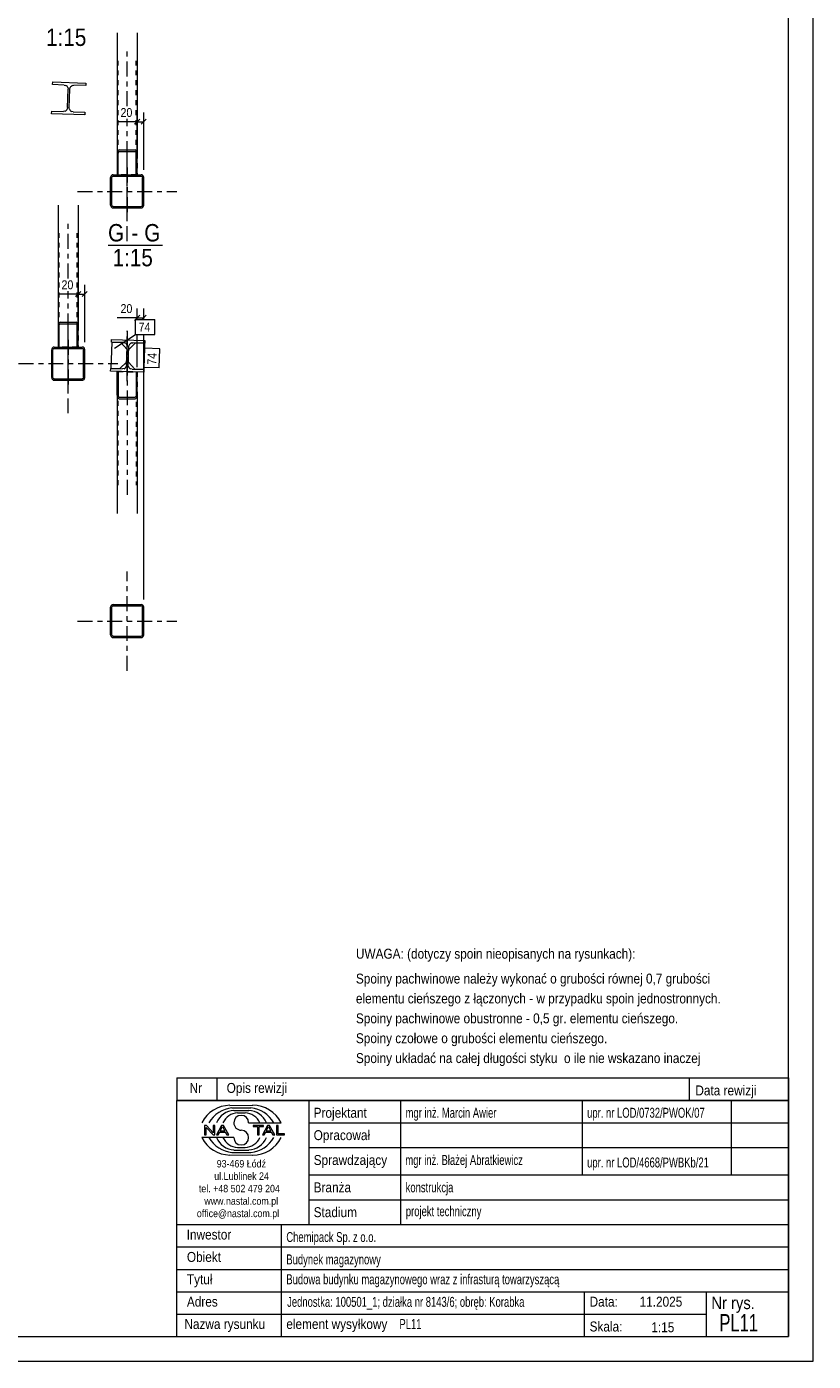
# Model space of a CAD drawing. Header units: millimetres. Extents: x 0 to 914, y 0 to 420.
# Tile 9 of 10: x 756 to 914, y 0 to 269. Entities that reach past the tile are written whole.
import ezdxf

# ---------------------------------------------------------------- set-up
doc = ezdxf.new("R2010")
doc.units = ezdxf.units.MM
for name, pattern in [('XKITLINE00', [0]), ('XKITLINE01', [4, 1, -1, 1, -1]), ('XKITLINE03', [6, 3, -1, 1, -1])]:
    doc.linetypes.add(name, pattern=pattern)
for name, color, linetype, lineweight in [('Arkusz rysunku', 3, 'Continuous', 0), ('Element', 2, 'Continuous', 0), ('Inny typ obiektu', 7, 'Continuous', 0), ('Wymiar', 4, 'Continuous', 0), ('Znak elementu', 2, 'Continuous', 0)]:
    doc.layers.add(name, color=color, linetype=linetype, lineweight=lineweight)
doc.styles.add('ARIAL', font='ARIAL.TTF')

msp = doc.modelspace()

# ---------------------------------------------------------------- linework, layer by layer
at = {"layer": 'Arkusz rysunku', "linetype": 'XKITLINE00', "lineweight": 0}
for p, q in [((914, 0), (914, 420)), ((909, 5), (909, 415)), ((5, 5), (909, 5)), ((0, 0), (914, 0))]:
    msp.add_line(p, q, dxfattribs=at)
at = {"layer": 'Element', "linetype": 'XKITLINE00', "lineweight": 0}
for p, q in [((773.99, 267.3), (773.99, 243.03)), ((777.99, 267.3), (777.99, 243.02)), ((760.98, 256.85), (761, 257.38)), ((760.98, 256.85), (761, 257.38)), ((763.34, 256.77), (760.98, 256.85)), ((763.34, 256.77), (760.98, 256.85)), ((761, 257.38), (767.66, 257.17)), ((761, 257.38), (767.66, 257.17)), ((763.34, 256.77), (763.65, 256.7)), ((763.34, 256.77), (763.65, 256.7)), ((764, 252.22), (764.12, 255.95)), ((764, 252.22), (764.12, 255.95)), ((764.07, 256.26), (764.12, 255.95)), ((764.07, 256.26), (764.12, 255.95)), ((764.33, 252.21), (764.45, 255.94)), ((764.33, 252.21), (764.45, 255.94)), ((764.45, 255.94), (764.52, 256.24)), ((764.45, 255.94), (764.52, 256.24)), ((764.97, 256.66), (765.28, 256.71)), ((764.97, 256.66), (765.28, 256.71)), ((767.64, 256.64), (765.28, 256.71)), ((767.64, 256.64), (765.28, 256.71)), ((767.66, 257.17), (767.64, 256.64)), ((767.66, 257.17), (767.64, 256.64)), ((760.79, 250.98), (760.81, 251.52)), ((760.79, 250.98), (760.81, 251.52)), ((767.46, 250.77), (760.79, 250.98)), ((767.46, 250.77), (760.79, 250.98)), ((760.81, 251.52), (763.18, 251.44)), ((760.81, 251.52), (763.18, 251.44)), ((763.48, 251.49), (763.18, 251.44)), ((763.48, 251.49), (763.18, 251.44)), ((764, 252.22), (763.93, 251.91)), ((764, 252.22), (763.93, 251.91)), ((764.39, 251.9), (764.33, 252.21)), ((764.39, 251.9), (764.33, 252.21)), ((765.11, 251.38), (764.8, 251.45)), ((765.11, 251.38), (764.8, 251.45)), ((765.11, 251.38), (767.47, 251.31)), ((765.11, 251.38), (767.47, 251.31)), ((767.47, 251.31), (767.46, 250.77)), ((767.47, 251.31), (767.46, 250.77)), ((774.02, 243.3), (773.99, 243.02)), ((774.02, 243.3), (773.99, 243.02)), ((773.99, 243.02), (773.99, 238.72)), ((773.99, 243.02), (773.99, 238.72)), ((774.19, 243.02), (774.21, 243.16)), ((774.19, 243.02), (774.21, 243.16)), ((774.19, 238.72), (774.19, 243.02)), ((774.19, 238.72), (774.19, 243.02)), ((774.21, 243.16), (774.25, 243.28)), ((774.21, 243.16), (774.25, 243.28)), ((774.39, 243.73), (774.24, 243.68)), ((774.39, 243.73), (774.24, 243.68)), ((774.25, 243.28), (774.32, 243.35)), ((774.25, 243.28), (774.32, 243.35)), ((774.32, 243.35), (774.39, 243.38)), ((774.32, 243.35), (774.39, 243.38)), ((774.39, 243.73), (777.59, 243.73)), ((774.39, 243.73), (777.59, 243.73)), ((774.39, 243.38), (777.59, 243.38)), ((774.39, 243.38), (777.59, 243.38)), ((777.75, 243.68), (777.59, 243.73)), ((777.75, 243.68), (777.59, 243.73)), ((777.59, 243.38), (777.67, 243.35)), ((777.59, 243.38), (777.67, 243.35)), ((777.67, 243.35), (777.74, 243.28)), ((777.67, 243.35), (777.74, 243.28)), ((777.74, 243.28), (777.78, 243.16)), ((777.74, 243.28), (777.78, 243.16)), ((777.78, 243.16), (777.79, 243.02)), ((777.78, 243.16), (777.79, 243.02)), ((777.79, 243.02), (777.79, 238.72)), ((777.79, 238.72), (777.79, 243.02)), ((777.99, 243.02), (777.96, 243.3)), ((777.99, 243.02), (777.96, 243.3)), ((777.99, 238.72), (777.99, 243.02)), ((777.99, 238.72), (777.99, 243.02)), ((772.7, 238.39), (772.66, 238.18)), ((772.7, 238.39), (772.66, 238.18)), ((772.66, 232.58), (772.66, 238.18)), ((772.66, 232.58), (772.66, 238.18)), ((772.93, 238.18), (772.95, 238.28)), ((772.93, 238.18), (772.95, 238.28)), ((772.93, 232.58), (772.93, 238.18)), ((772.93, 232.58), (772.93, 238.18)), ((772.95, 238.28), (773.01, 238.37)), ((772.95, 238.28), (773.01, 238.37)), ((773.19, 238.72), (772.99, 238.68)), ((773.19, 238.72), (772.99, 238.68)), ((773.01, 238.37), (773.09, 238.43)), ((773.01, 238.37), (773.09, 238.43)), ((773.09, 238.43), (773.19, 238.45)), ((773.09, 238.43), (773.19, 238.45)), ((773.19, 238.72), (778.79, 238.72)), ((773.19, 238.72), (778.79, 238.72)), ((773.19, 238.45), (778.79, 238.45)), ((773.19, 238.45), (778.79, 238.45)), ((773.99, 238.72), (774.19, 238.72)), ((773.99, 238.72), (774.19, 238.72)), ((777.99, 238.72), (777.79, 238.72)), ((777.79, 238.72), (777.99, 238.72)), ((779, 238.68), (778.79, 238.72)), ((779, 238.68), (778.79, 238.72)), ((778.79, 238.45), (778.9, 238.43)), ((778.79, 238.45), (778.9, 238.43)), ((778.9, 238.43), (778.98, 238.37)), ((778.9, 238.43), (778.98, 238.37)), ((778.98, 238.37), (779.04, 238.28)), ((778.98, 238.37), (779.04, 238.28)), ((779.04, 238.28), (779.06, 238.18)), ((779.04, 238.28), (779.06, 238.18)), ((779.06, 232.58), (779.06, 238.18)), ((779.06, 232.58), (779.06, 238.18)), ((779.33, 238.18), (779.29, 238.39)), ((779.33, 238.18), (779.29, 238.39)), ((779.33, 232.58), (779.33, 238.18)), ((779.33, 232.58), (779.33, 238.18)), ((762.13, 232.63), (762.13, 208.36)), ((766.13, 232.63), (766.13, 208.36)), ((772.66, 232.58), (772.7, 232.38)), ((772.66, 232.58), (772.7, 232.38)), ((772.95, 232.48), (772.93, 232.58)), ((772.95, 232.48), (772.93, 232.58)), ((773.01, 232.39), (772.95, 232.48)), ((773.01, 232.39), (772.95, 232.48)), ((772.99, 232.09), (773.19, 232.05)), ((772.99, 232.09), (773.19, 232.05)), ((773.09, 232.34), (773.01, 232.39)), ((773.09, 232.34), (773.01, 232.39)), ((773.19, 232.32), (773.09, 232.34)), ((773.19, 232.32), (773.09, 232.34)), ((773.19, 232.32), (778.79, 232.32)), ((773.19, 232.32), (778.79, 232.32)), ((773.19, 232.05), (778.79, 232.05)), ((773.19, 232.05), (778.79, 232.05)), ((778.9, 232.34), (778.79, 232.32)), ((778.9, 232.34), (778.79, 232.32)), ((778.79, 232.05), (779, 232.09)), ((778.79, 232.05), (779, 232.09)), ((778.98, 232.39), (778.9, 232.34)), ((778.98, 232.39), (778.9, 232.34)), ((779.04, 232.48), (778.98, 232.39)), ((779.04, 232.48), (778.98, 232.39)), ((779.06, 232.58), (779.04, 232.48)), ((779.06, 232.58), (779.04, 232.48)), ((779.29, 232.38), (779.33, 232.58)), ((779.29, 232.38), (779.33, 232.58)), ((762.16, 208.63), (762.13, 208.36)), ((762.16, 208.63), (762.13, 208.36)), ((762.13, 208.36), (762.13, 204.05)), ((762.13, 208.36), (762.13, 204.05)), ((762.33, 208.36), (762.34, 208.49)), ((762.33, 208.36), (762.34, 208.49)), ((762.33, 204.05), (762.33, 208.36)), ((762.33, 204.05), (762.33, 208.36)), ((762.34, 208.49), (762.39, 208.61)), ((762.34, 208.49), (762.39, 208.61)), ((762.53, 209.07), (762.38, 209.01)), ((762.53, 209.07), (762.38, 209.01)), ((762.39, 208.61), (762.45, 208.68)), ((762.39, 208.61), (762.45, 208.68)), ((762.45, 208.68), (762.53, 208.71)), ((762.45, 208.68), (762.53, 208.71)), ((762.53, 209.07), (765.73, 209.07)), ((762.53, 209.07), (765.73, 209.07)), ((762.53, 208.71), (765.73, 208.71)), ((762.53, 208.71), (765.73, 208.71)), ((765.88, 209.01), (765.73, 209.07)), ((765.88, 209.01), (765.73, 209.07)), ((765.73, 208.71), (765.81, 208.68)), ((765.73, 208.71), (765.81, 208.68)), ((765.81, 208.68), (765.87, 208.61)), ((765.81, 208.68), (765.87, 208.61)), ((765.87, 208.61), (765.91, 208.49)), ((765.87, 208.61), (765.91, 208.49)), ((765.91, 208.49), (765.93, 208.36)), ((765.91, 208.49), (765.93, 208.36)), ((765.93, 208.36), (765.93, 204.05)), ((765.93, 204.05), (765.93, 208.36)), ((766.13, 208.36), (766.1, 208.63)), ((766.13, 208.36), (766.1, 208.63)), ((766.13, 204.05), (766.13, 208.36)), ((766.13, 204.05), (766.13, 208.36)), ((772.88, 205.03), (772.71, 199.76)), ((772.84, 205.06), (772.86, 205.59)), ((772.84, 205.06), (772.86, 205.59)), ((775.21, 204.99), (772.84, 205.06)), ((775.21, 204.99), (772.84, 205.06)), ((772.86, 205.59), (779.52, 205.38)), ((772.86, 205.59), (779.52, 205.38)), ((772.88, 205.03), (774.68, 204.97)), ((774.68, 204.97), (775.97, 203.59)), ((775.21, 204.99), (775.51, 204.92)), ((775.21, 204.99), (775.51, 204.92)), ((775.87, 200.43), (775.98, 204.16)), ((775.87, 200.43), (775.98, 204.16)), ((775.93, 204.47), (775.98, 204.16)), ((775.93, 204.47), (775.98, 204.16)), ((776.2, 200.42), (776.32, 204.15)), ((776.2, 200.42), (776.32, 204.15)), ((776.3, 203.58), (777.67, 204.87)), ((776.32, 204.15), (776.39, 204.45)), ((776.32, 204.15), (776.39, 204.45)), ((776.83, 204.87), (777.14, 204.92)), ((776.83, 204.87), (777.14, 204.92)), ((779.51, 204.85), (777.14, 204.92)), ((779.51, 204.85), (777.14, 204.92)), ((777.67, 204.87), (779.47, 204.82)), ((779.47, 204.82), (779.31, 199.55)), ((779.52, 205.38), (779.51, 204.85)), ((779.52, 205.38), (779.51, 204.85)), ((760.84, 203.72), (760.8, 203.52)), ((760.84, 203.72), (760.8, 203.52)), ((760.8, 197.92), (760.8, 203.52)), ((760.8, 197.92), (760.8, 203.52)), ((761.06, 203.52), (761.08, 203.62)), ((761.06, 203.52), (761.08, 203.62)), ((761.06, 197.92), (761.06, 203.52)), ((761.06, 197.92), (761.06, 203.52)), ((761.08, 203.62), (761.14, 203.7)), ((761.08, 203.62), (761.14, 203.7)), ((761.33, 204.05), (761.13, 204.01)), ((761.33, 204.05), (761.13, 204.01)), ((761.14, 203.7), (761.23, 203.76)), ((761.14, 203.7), (761.23, 203.76)), ((761.23, 203.76), (761.33, 203.78)), ((761.23, 203.76), (761.33, 203.78)), ((761.33, 204.05), (766.93, 204.05)), ((761.33, 204.05), (766.93, 204.05)), ((761.33, 203.78), (766.93, 203.78)), ((761.33, 203.78), (766.93, 203.78)), ((762.13, 204.05), (762.33, 204.05)), ((762.13, 204.05), (762.33, 204.05)), ((766.13, 204.05), (765.93, 204.05)), ((765.93, 204.05), (766.13, 204.05)), ((767.13, 204.01), (766.93, 204.05)), ((767.13, 204.01), (766.93, 204.05)), ((766.93, 203.78), (767.03, 203.76)), ((766.93, 203.78), (767.03, 203.76)), ((767.03, 203.76), (767.12, 203.7)), ((767.03, 203.76), (767.12, 203.7)), ((767.12, 203.7), (767.18, 203.62)), ((767.12, 203.7), (767.18, 203.62)), ((767.18, 203.62), (767.2, 203.52)), ((767.18, 203.62), (767.2, 203.52)), ((767.2, 197.92), (767.2, 203.52)), ((767.2, 197.92), (767.2, 203.52)), ((767.46, 203.52), (767.42, 203.72)), ((767.46, 203.52), (767.42, 203.72)), ((767.46, 197.92), (767.46, 203.52)), ((767.46, 197.92), (767.46, 203.52)), ((772.66, 199.2), (772.68, 199.73)), ((772.66, 199.2), (772.68, 199.73)), ((779.32, 198.99), (772.66, 199.2)), ((779.32, 198.99), (772.66, 199.2)), ((772.68, 199.73), (775.04, 199.65)), ((772.68, 199.73), (775.04, 199.65)), ((772.71, 199.76), (774.51, 199.71)), ((773.99, 199.15), (774.19, 199.15)), ((773.99, 194.35), (773.99, 199.15)), ((773.99, 199.15), (774.19, 199.15)), ((773.99, 194.35), (773.99, 199.15)), ((774.19, 199.15), (774.19, 194.35)), ((774.19, 194.35), (774.19, 199.15)), ((775.88, 201), (774.51, 199.71)), ((775.35, 199.71), (775.04, 199.65)), ((775.35, 199.71), (775.04, 199.65)), ((775.87, 200.43), (775.8, 200.13)), ((775.87, 200.43), (775.8, 200.13)), ((776.25, 200.11), (776.2, 200.42)), ((776.25, 200.11), (776.2, 200.42)), ((777.51, 199.61), (776.22, 200.99)), ((776.97, 199.59), (776.67, 199.66)), ((776.97, 199.59), (776.67, 199.66)), ((776.97, 199.59), (779.34, 199.52)), ((776.97, 199.59), (779.34, 199.52)), ((779.31, 199.55), (777.51, 199.61)), ((777.99, 199.03), (777.79, 199.03)), ((777.79, 199.03), (777.79, 194.35)), ((777.99, 199.03), (777.79, 199.03)), ((777.79, 199.03), (777.79, 194.35)), ((777.99, 194.35), (777.99, 199.03)), ((777.99, 194.35), (777.99, 199.03)), ((779.34, 199.52), (779.32, 198.99)), ((779.34, 199.52), (779.32, 198.99)), ((760.8, 197.92), (760.84, 197.71)), ((760.8, 197.92), (760.84, 197.71)), ((761.08, 197.81), (761.06, 197.92)), ((761.08, 197.81), (761.06, 197.92)), ((761.14, 197.73), (761.08, 197.81)), ((761.14, 197.73), (761.08, 197.81)), ((761.13, 197.42), (761.33, 197.38)), ((761.13, 197.42), (761.33, 197.38)), ((761.23, 197.67), (761.14, 197.73)), ((761.23, 197.67), (761.14, 197.73)), ((761.33, 197.65), (761.23, 197.67)), ((761.33, 197.65), (761.23, 197.67)), ((761.33, 197.65), (766.93, 197.65)), ((761.33, 197.65), (766.93, 197.65)), ((761.33, 197.38), (766.93, 197.38)), ((761.33, 197.38), (766.93, 197.38)), ((767.03, 197.67), (766.93, 197.65)), ((767.03, 197.67), (766.93, 197.65)), ((766.93, 197.38), (767.13, 197.42)), ((766.93, 197.38), (767.13, 197.42)), ((767.12, 197.73), (767.03, 197.67)), ((767.12, 197.73), (767.03, 197.67)), ((767.18, 197.81), (767.12, 197.73)), ((767.18, 197.81), (767.12, 197.73)), ((767.2, 197.92), (767.18, 197.81)), ((767.2, 197.92), (767.18, 197.81)), ((767.42, 197.71), (767.46, 197.92)), ((767.42, 197.71), (767.46, 197.92)), ((773.99, 194.35), (774.03, 194.08)), ((773.99, 194.35), (774.03, 194.08)), ((773.99, 194.35), (773.99, 170.57)), ((774.21, 194.21), (774.19, 194.35)), ((774.21, 194.21), (774.19, 194.35)), ((774.25, 194.1), (774.21, 194.21)), ((774.25, 194.1), (774.21, 194.21)), ((774.24, 193.69), (774.39, 193.64)), ((774.24, 193.69), (774.39, 193.64)), ((774.32, 194.02), (774.25, 194.1)), ((774.32, 194.02), (774.25, 194.1)), ((774.39, 193.99), (774.32, 194.02)), ((774.39, 193.99), (774.32, 194.02)), ((774.39, 193.99), (777.59, 193.99)), ((774.39, 193.99), (777.59, 193.99)), ((774.39, 193.64), (777.59, 193.64)), ((774.39, 193.64), (777.59, 193.64)), ((777.67, 194.02), (777.59, 193.99)), ((777.67, 194.02), (777.59, 193.99)), ((777.59, 193.64), (777.75, 193.69)), ((777.59, 193.64), (777.75, 193.69)), ((777.74, 194.1), (777.67, 194.02)), ((777.74, 194.1), (777.67, 194.02)), ((777.78, 194.21), (777.74, 194.1)), ((777.78, 194.21), (777.74, 194.1)), ((777.79, 194.35), (777.78, 194.21)), ((777.79, 194.35), (777.78, 194.21)), ((777.96, 194.08), (777.99, 194.35)), ((777.96, 194.08), (777.99, 194.35)), ((777.99, 194.35), (777.99, 170.57)), ((772.7, 151.93), (772.66, 151.73)), ((772.7, 151.93), (772.66, 151.73)), ((772.66, 146.13), (772.66, 151.73)), ((772.66, 146.13), (772.66, 151.73)), ((772.93, 151.73), (772.95, 151.83)), ((772.93, 151.73), (772.95, 151.83)), ((772.93, 146.13), (772.93, 151.73)), ((772.93, 146.13), (772.93, 151.73)), ((772.95, 151.83), (773.01, 151.92)), ((772.95, 151.83), (773.01, 151.92)), ((773.19, 152.26), (772.99, 152.22)), ((773.19, 152.26), (772.99, 152.22)), ((773.01, 151.92), (773.09, 151.98)), ((773.01, 151.92), (773.09, 151.98)), ((773.09, 151.98), (773.19, 152)), ((773.09, 151.98), (773.19, 152)), ((773.19, 152.26), (778.79, 152.26)), ((773.19, 152.26), (778.79, 152.26)), ((773.19, 152), (778.79, 152)), ((773.19, 152), (778.79, 152)), ((779, 152.22), (778.79, 152.26)), ((779, 152.22), (778.79, 152.26)), ((778.79, 152), (778.9, 151.98)), ((778.79, 152), (778.9, 151.98)), ((778.9, 151.98), (778.98, 151.92)), ((778.9, 151.98), (778.98, 151.92)), ((778.98, 151.92), (779.04, 151.83)), ((778.98, 151.92), (779.04, 151.83)), ((779.04, 151.83), (779.06, 151.73)), ((779.04, 151.83), (779.06, 151.73)), ((779.06, 146.13), (779.06, 151.73)), ((779.06, 146.13), (779.06, 151.73)), ((779.33, 151.73), (779.29, 151.93)), ((779.33, 151.73), (779.29, 151.93)), ((779.33, 146.13), (779.33, 151.73)), ((779.33, 146.13), (779.33, 151.73)), ((772.66, 146.13), (772.7, 145.93)), ((772.66, 146.13), (772.7, 145.93)), ((772.95, 146.03), (772.93, 146.13)), ((772.95, 146.03), (772.93, 146.13)), ((773.01, 145.94), (772.95, 146.03)), ((773.01, 145.94), (772.95, 146.03)), ((772.99, 145.64), (773.19, 145.6)), ((772.99, 145.64), (773.19, 145.6)), ((773.09, 145.88), (773.01, 145.94)), ((773.09, 145.88), (773.01, 145.94)), ((773.19, 145.86), (773.09, 145.88)), ((773.19, 145.86), (773.09, 145.88)), ((773.19, 145.86), (778.79, 145.86)), ((773.19, 145.86), (778.79, 145.86)), ((773.19, 145.6), (778.79, 145.6)), ((773.19, 145.6), (778.79, 145.6)), ((778.9, 145.88), (778.79, 145.86)), ((778.9, 145.88), (778.79, 145.86)), ((778.79, 145.6), (779, 145.64)), ((778.79, 145.6), (779, 145.64)), ((778.98, 145.94), (778.9, 145.88)), ((778.98, 145.94), (778.9, 145.88)), ((779.04, 146.03), (778.98, 145.94)), ((779.04, 146.03), (778.98, 145.94)), ((779.06, 146.13), (779.04, 146.03)), ((779.06, 146.13), (779.04, 146.03)), ((779.29, 145.93), (779.33, 146.13)), ((779.29, 145.93), (779.33, 146.13))]:
    msp.add_line(p, q, dxfattribs=at)
at = {"layer": 'Element', "linetype": 'XKITLINE03', "lineweight": 0}
for p, q in [((775.99, 252.5), (775.99, 264.46)), ((764.23, 254.08), (764.23, 254.08)), ((775.99, 230.46), (775.99, 249.98)), ((775.99, 225.38), (775.99, 245.38)), ((775.99, 240.19), (775.99, 230.46)), ((765.99, 235.38), (785.99, 235.38)), ((764.13, 217.84), (764.13, 229.8)), ((764.13, 195.8), (764.13, 215.32)), ((764.13, 190.72), (764.13, 210.72)), ((775.99, 197.18), (775.99, 207.34)), ((775.99, 207.34), (775.99, 173.41)), ((764.13, 205.52), (764.13, 195.8)), ((776.09, 202.29), (776.09, 202.29)), ((754.13, 200.72), (774.13, 200.72)), ((775.99, 138.93), (775.99, 158.93)), ((765.99, 148.93), (785.99, 148.93))]:
    msp.add_line(p, q, dxfattribs=at)
at = {"layer": 'Element', "linetype": 'XKITLINE01', "lineweight": 0}
for p, q in [((774.19, 238.72), (774.19, 261.63)), ((777.79, 238.72), (777.79, 261.63)), ((773.99, 243.03), (773.99, 238.72)), ((777.99, 243.02), (777.99, 238.72)), ((777.99, 238.72), (773.99, 238.72)), ((777.79, 238.72), (774.19, 238.72)), ((762.33, 204.05), (762.33, 226.96)), ((765.93, 204.05), (765.93, 226.96)), ((762.13, 208.36), (762.13, 204.05)), ((766.13, 208.36), (766.13, 204.05)), ((766.13, 204.05), (762.13, 204.05)), ((765.93, 204.05), (762.33, 204.05)), ((775.97, 203.59), (775.88, 201)), ((776.22, 200.99), (776.3, 203.58)), ((773.99, 199.15), (777.99, 199.03)), ((773.99, 199.15), (773.99, 194.35)), ((774.19, 199.15), (777.96, 199.03)), ((774.19, 176.24), (774.19, 199.15)), ((777.79, 199.03), (777.79, 176.24)), ((777.99, 199.03), (777.99, 194.35))]:
    msp.add_line(p, q, dxfattribs=at)
at = {"layer": 'Element', "linetype": 'XKITLINE00', "lineweight": 0}
for centre, radius, start, end in [((763.32, 255.97), 0.8, 20.6923, 65.6923), ((763.32, 255.97), 0.8, 20.6923, 65.6923), ((765.25, 255.91), 0.8, 110.6923, 155.6923), ((765.25, 255.91), 0.8, 110.6923, 155.6923), ((763.2, 252.24), 0.8, 290.6923, 335.6923), ((763.2, 252.24), 0.8, 290.6923, 335.6923), ((765.13, 252.18), 0.8, 200.6923, 245.6923), ((765.13, 252.18), 0.8, 200.6923, 245.6923), ((774.67, 243.18), 0.658, 131.0134, 170.0748), ((774.67, 243.18), 0.658, 131.0134, 170.0748), ((777.32, 243.18), 0.658, 9.9252, 48.9866), ((777.32, 243.18), 0.658, 9.9252, 48.9866), ((773.19, 238.18), 0.533, 112.5, 157.5), ((773.19, 238.18), 0.533, 112.5, 157.5), ((778.79, 238.18), 0.533, 22.5, 67.5), ((778.79, 238.18), 0.533, 22.5, 67.5), ((773.19, 232.58), 0.533, 202.5, 247.5), ((773.19, 232.58), 0.533, 202.5, 247.5), ((778.79, 232.58), 0.533, 292.5, 337.5), ((778.79, 232.58), 0.533, 292.5, 337.5), ((762.81, 208.52), 0.658, 131.0134, 170.0748), ((762.81, 208.52), 0.658, 131.0134, 170.0748), ((765.45, 208.52), 0.658, 9.9252, 48.9866), ((765.45, 208.52), 0.658, 9.9252, 48.9866), ((775.18, 204.19), 0.8, 20.6923, 65.6923), ((775.18, 204.19), 0.8, 20.6923, 65.6923), ((777.12, 204.13), 0.8, 110.6923, 155.6923), ((777.12, 204.13), 0.8, 110.6923, 155.6923), ((761.33, 203.52), 0.533, 112.5, 157.5), ((761.33, 203.52), 0.533, 112.5, 157.5), ((766.93, 203.52), 0.533, 22.5, 67.5), ((766.93, 203.52), 0.533, 22.5, 67.5), ((775.07, 200.45), 0.8, 290.6923, 335.6923), ((775.07, 200.45), 0.8, 290.6923, 335.6923), ((777, 200.39), 0.8, 200.6923, 245.6923), ((777, 200.39), 0.8, 200.6923, 245.6923), ((761.33, 197.92), 0.533, 202.5, 247.5), ((761.33, 197.92), 0.533, 202.5, 247.5), ((766.93, 197.92), 0.533, 292.5, 337.5), ((766.93, 197.92), 0.533, 292.5, 337.5), ((774.67, 194.19), 0.658, 189.9249, 228.9862), ((774.67, 194.19), 0.658, 189.9249, 228.9862), ((777.32, 194.19), 0.658, 311.013, 350.0744), ((777.32, 194.19), 0.658, 311.013, 350.0744), ((773.19, 151.73), 0.533, 112.5, 157.5), ((773.19, 151.73), 0.533, 112.5, 157.5), ((778.79, 151.73), 0.533, 22.5, 67.5), ((778.79, 151.73), 0.533, 22.5, 67.5), ((773.19, 146.13), 0.533, 202.5, 247.5), ((773.19, 146.13), 0.533, 202.5, 247.5), ((778.79, 146.13), 0.533, 292.5, 337.5), ((778.79, 146.13), 0.533, 292.5, 337.5)]:
    msp.add_arc(centre, radius, start, end, dxfattribs=at)
at = {"layer": 'Inny typ obiektu', "linetype": 'XKITLINE00', "lineweight": 0}
for p, q in [((772.14, 224.55), (783.06, 224.55)), ((786, 57), (786, 52.5)), ((786, 57), (909, 57)), ((794, 57), (794, 52.5)), ((889, 57), (889, 52.5)), ((909, 57), (909, 52.5)), ((909, 52.5), (786, 52.5)), ((786, 5), (786, 52.5)), ((786, 52.5), (909, 52.5)), ((796.62, 51.49), (801.23, 51.5)), ((812.5, 52.5), (812.5, 27.5)), ((831, 27.5), (831, 52.5)), ((867.5, 52.5), (867.5, 37.5)), ((897.5, 52.5), (897.5, 37.5)), ((909, 52.5), (909, 5)), ((797.07, 50.99), (800.86, 51)), ((797.46, 50.49), (800.45, 50.49)), ((798.2, 49.98), (799.73, 49.99)), ((791.93, 47.44), (791.57, 47.44)), ((791.57, 47.44), (791.57, 45.56)), ((791.9, 47.04), (793.29, 45.56)), ((791.9, 45.56), (791.9, 47.04)), ((793.31, 45.96), (791.93, 47.44)), ((793.65, 47.44), (793.31, 47.44)), ((793.31, 47.44), (793.31, 45.96)), ((793.65, 45.56), (793.65, 47.44)), ((794.96, 47.44), (793.94, 45.56)), ((794.31, 45.56), (794.61, 46.13)), ((794.61, 46.13), (795.71, 46.13)), ((794.71, 46.33), (795.14, 47.24)), ((795.6, 46.33), (794.71, 46.33)), ((795.33, 47.44), (794.96, 47.44)), ((795.14, 47.24), (795.6, 46.33)), ((796.41, 45.56), (795.33, 47.44)), ((795.71, 46.13), (796.02, 45.56)), ((800.42, 47.99), (806.98, 47.99)), ((803.43, 47.44), (801.34, 47.44)), ((801.34, 47.44), (801.34, 47.22)), ((801.34, 47.22), (802.21, 47.22)), ((802.21, 47.22), (802.21, 45.56)), ((802.56, 45.56), (802.56, 47.22)), ((802.56, 47.22), (803.43, 47.22)), ((804.21, 47.44), (803.2, 45.56)), ((803.43, 47.22), (803.43, 47.44)), ((803.57, 45.56), (803.86, 46.13)), ((803.86, 46.13), (804.96, 46.13)), ((803.96, 46.33), (804.39, 47.24)), ((804.86, 46.33), (803.96, 46.33)), ((804.59, 47.44), (804.21, 47.44)), ((804.4, 47.24), (804.39, 47.24)), ((804.4, 47.24), (804.86, 46.33)), ((805.67, 45.56), (804.59, 47.44)), ((804.96, 46.13), (805.27, 45.56)), ((806.36, 47.44), (806.01, 47.44)), ((806.01, 47.44), (806.01, 45.56)), ((806.36, 45.78), (806.36, 47.44)), ((807.66, 45.78), (806.36, 45.78)), ((807.66, 45.56), (807.66, 45.78)), ((812.5, 48), (909, 48)), ((797.43, 45.01), (791, 45.01)), ((791.57, 45.56), (791.9, 45.56)), ((793.29, 45.56), (793.65, 45.56)), ((793.94, 45.56), (794.31, 45.56)), ((796.02, 45.56), (796.41, 45.56)), ((798.2, 43.02), (799.73, 43.01)), ((802.21, 45.56), (802.56, 45.56)), ((803.2, 45.56), (803.57, 45.56)), ((805.27, 45.56), (805.67, 45.56)), ((806.01, 45.56), (807.66, 45.56)), ((812.5, 43), (909, 43)), ((796.62, 41.51), (801.23, 41.5)), ((797.07, 42.01), (800.86, 42)), ((797.46, 42.51), (800.45, 42.51)), ((812.5, 37.5), (909, 37.5)), ((812.5, 32.5), (909, 32.5)), ((786, 27.5), (909, 27.5)), ((807, 5), (807, 27.5)), ((786, 23), (909, 23)), ((786, 18.5), (909, 18.5)), ((786, 14), (909, 14)), ((868, 5), (868, 14)), ((892.5, 5), (892.5, 14)), ((786, 9.5), (892.5, 9.5)), ((786, 5), (909, 5))]:
    msp.add_line(p, q, dxfattribs=at)
for centre, radius, start, end in [((796.72, 45.08), 6.42, 90.8317, 153.0136), ((801.25, 45.07), 6.43, 27.0191, 90.199), ((797.67, 45), 6.02, 95.7347, 150.2266), ((797.7, 46.42), 4.07, 93.3428, 157.3393), ((798.33, 46.6), 3.38, 92.229, 155.8008), ((798.92, 47.99), 1.49, 0.0741, 179.9259), ((799.59, 46.6), 3.39, 24.2351, 87.5913), ((800.22, 46.41), 4.08, 22.7023, 86.7527), ((800.24, 44.98), 6.04, 29.8256, 84.1252), ((798.92, 47.99), 1.49, 179.9259, 270), ((798.92, 45), 1.49, 0.0741, 90), ((796.72, 47.92), 6.42, 206.9864, 269.1683), ((797.67, 48), 6.02, 209.7734, 264.2653), ((797.7, 46.58), 4.07, 202.6607, 266.6572), ((798.33, 46.4), 3.38, 204.1992, 267.771), ((798.92, 45.01), 1.49, 180.0741, 359.9259), ((799.59, 46.4), 3.39, 272.4087, 335.7649), ((800.22, 46.59), 4.08, 273.2473, 337.2977), ((800.24, 48.02), 6.04, 275.8748, 330.1744), ((801.25, 47.93), 6.43, 269.801, 332.9809)]:
    msp.add_arc(centre, radius, start, end, dxfattribs=at)
at = {"layer": 'Wymiar', "linetype": 'XKITLINE00', "lineweight": 0}
for p, q in [((778.5, 249.89), (777.49, 248.87)), ((777.99, 239.72), (777.99, 251.24)), ((779.84, 249.89), (778.82, 248.87)), ((779.33, 239.72), (779.33, 251.24)), ((777.99, 249.38), (773.97, 249.38)), ((777.99, 249.38), (773.97, 249.38)), ((777.99, 249.38), (779.33, 249.38)), ((766.64, 215.22), (765.62, 214.21)), ((766.13, 205.05), (766.13, 216.58)), ((767.97, 215.22), (766.95, 214.21)), ((767.46, 205.05), (767.46, 216.58)), ((766.13, 214.72), (762.11, 214.72)), ((766.13, 214.72), (762.11, 214.72)), ((766.13, 214.72), (767.46, 214.72)), ((777.99, 209.93), (773.97, 209.93)), ((777.99, 209.93), (773.97, 209.93)), ((778.5, 210.44), (777.49, 209.42)), ((777.99, 209.58), (777.99, 211.79)), ((777.99, 209.93), (779.33, 209.93)), ((779.84, 210.44), (778.98, 209.58)), ((779.33, 209.58), (779.33, 211.79)), ((777.99, 200.03), (777.99, 206.58)), ((779.33, 153.26), (779.33, 206.58))]:
    msp.add_line(p, q, dxfattribs=at)
at = {"layer": 'Znak elementu', "linetype": 'XKITLINE00', "lineweight": 0}
for p, q in [((777.69, 209.58), (781.56, 209.58)), ((777.69, 206.58), (777.69, 209.58)), ((781.56, 206.58), (781.56, 209.58)), ((773.44, 203.84), (777.69, 206.58)), ((777.69, 206.58), (781.56, 206.58)), ((779.42, 199.95), (779.54, 203.82)), ((782.54, 203.72), (779.54, 203.82)), ((782.42, 199.86), (782.54, 203.72)), ((782.42, 199.86), (779.42, 199.95))]:
    msp.add_line(p, q, dxfattribs=at)

# ---------------------------------------------------------------- texts
at = {"layer": 'Inny typ obiektu', "style": 'ARIAL'}
for s, height, width, p in [('1:15', 3.5, 0.85, (759.68, 264.63)), ('G', 3.5, 0.85, (772.14, 225.3)), ('G', 3.5, 0.85, (779.43, 225.3)), ('-', 3.5, 0.85, (776.82, 225.3)), ('1:15', 3.5, 0.85, (773.06, 220.3)), ('UWAGA: (dotyczy spoin nieopisanych na rysunkach):', 2, 0.85, (822, 81)), ('Spoiny pachwinowe należy wykonać o grubości równej 0,7 grubości', 2, 0.85, (822, 76)), ('elementu cieńszego z łączonych - w przypadku spoin jednostronnych.', 2, 0.85, (822, 72)), ('Spoiny pachwinowe obustronne - 0,5 gr. elementu cieńszego.', 2, 0.85, (822, 68)), ('Spoiny czołowe o grubości elementu cieńszego.', 2, 0.85, (822, 64)), ('Spoiny układać na całej długości styku  o ile nie wskazano inaczej', 2, 0.85, (822, 60)), ('Nr', 2, 0.85, (788.54, 54)), ('Opis rewizji', 2, 0.85, (796, 54)), ('Data rewizji', 2, 0.85, (890.28, 53.5)), ('Projektant', 2, 0.85, (813.5, 49)), ('mgr inż. Marcin Awier', 2, 0.68, (832, 49)), ('upr. nr LOD/0732/PWOK/07', 2, 0.68, (868.5, 49)), ('Opracował', 2, 0.85, (813.5, 44.5)), ('93-469 Łódź', 1.5, 0.85, (794, 39)), ('Sprawdzający', 2, 0.85, (813.5, 39.5)), ('mgr inż. Błażej Abratkiewicz', 2, 0.68, (831.94, 39.5)), ('upr. nr LOD/4668/PWBKb/21', 2, 0.68, (868.5, 39)), ('ul.Lublinek 24', 1.5, 0.85, (793.5, 36.5)), ('tel. +48 502 479 204', 1.5, 0.85, (790.41, 34)), ('Branża', 2, 0.85, (813.5, 34)), ('konstrukcja', 2, 0.68, (832, 34)), ('www.nastal.com.pl', 1.5, 0.85, (791.5, 31.5)), ('office@nastal.com.pl', 1.5, 0.85, (790, 29)), ('Stadium', 2, 0.85, (813.5, 29)), ('projekt techniczny', 2, 0.68, (832.04, 29.19)), ('Inwestor', 2, 0.85, (787.96, 24.5)), ('Chemipack Sp. z o.o.', 2, 0.68, (808, 24)), ('Obiekt', 2, 0.85, (788, 20)), ('Budynek magazynowy', 2, 0.68, (808, 19.5)), ('Tytuł', 2, 0.85, (788, 15.5)), ('Budowa budynku magazynowego wraz z infrasturą towarzyszącą', 2, 0.68, (808, 15.5)), ('Adres', 2, 0.85, (788, 11)), ('Jednostka: 100501_1; działka nr 8143/6; obręb: Korabka', 2, 0.68, (808.16, 10.96)), ('Data:', 2, 0.85, (869, 11)), ('11.2025', 2, 0.85, (879.06, 11)), ('Nr rys.', 2.5, 0.85, (893.5, 10.5)), ('Nazwa rysunku', 2, 0.85, (787.5, 6.5)), ('element wysyłkowy', 2, 0.85, (808, 6.5)), ('PL11', 2, 0.68, (830.75, 6.5)), ('Skala:', 2, 0.85, (869, 6)), ('PL11', 3.5, 0.68, (895.11, 6)), ('1:15', 2, 0.85, (881.42, 5.85))]:
    msp.add_text(s, height=height, dxfattribs=dict(at, width=width)).set_placement(p)
at = {"layer": 'Wymiar', "style": 'ARIAL', "width": 0.85}
for p in [(774.65, 250.34), (762.78, 215.68), (774.65, 210.89)]:
    msp.add_text('20', height=1.8, dxfattribs=at).set_placement(p)
at = {"layer": 'Znak elementu', "style": 'ARIAL', "width": 0.85}
msp.add_text('74', height=1.8, dxfattribs=at).set_placement((778.29, 207.18))
msp.add_text('74', height=1.8, rotation=88.1897, dxfattribs=at).set_placement((781.84, 200.47))

doc.saveas('drawing.dxf')
